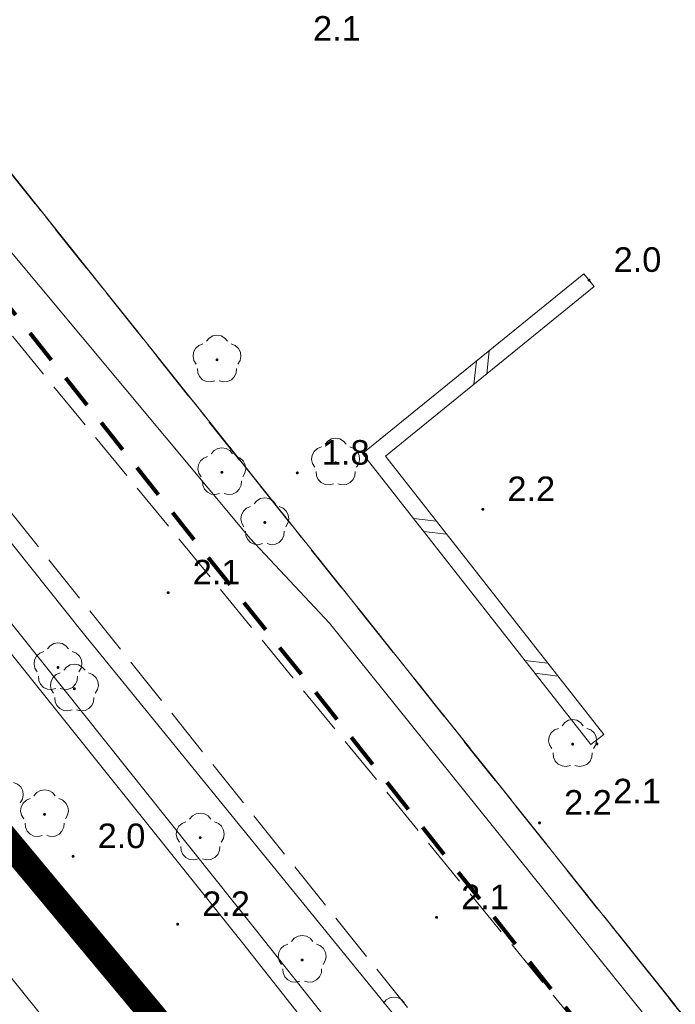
# Model space of a CAD drawing. Extents: x 5474185 to 5474933, y 5916077 to 5916824.
# Tile 226 of 256: x 5474614 to 5474634, y 5916440 to 5916470. Entities that reach past the tile are written whole.
import ezdxf

# ---------------------------------------------------------------- set-up
doc = ezdxf.new("R2010")
doc.units = 0
for name, pattern in [('216-500', [2.5, 1.5, -1]), ('DASHDOT', [1, 0.5, -0.25, 0, -0.25]), ('PRZER1-1', [1, 0.5, -0.5]), ('PRZER3-1', [2, 1.5, -0.5]), ('PRZER3-2', [2.5, 1.5, -1])]:
    doc.linetypes.add(name, pattern=pattern)
doc.layers.add('1-GRAN', color=5, linetype='DASHDOT')
for name, color, linetype, lineweight in [('GESDZI', 253, 'CONTINUOUS', 18), ('GESJOB', 253, 'CONTINUOUS', 35), ('GESKKL', 253, 'CONTINUOUS', 18), ('GESUZY', 253, 'CONTINUOUS', 18), ('GSLDSO', 253, 'CONTINUOUS', 18), ('GSLKOG', 253, 'CONTINUOUS', 35), ('GSPRDL', 253, 'CONTINUOUS', 18), ('GSPWPN', 253, 'CONTINUOUS', 13), ('GSPWPN_O', 253, 'CONTINUOUS', 13), ('GSSKOA', 253, 'CONTINUOUS', 18), ('GULCPR', 254, 'CONTINUOUS', 18), ('GULGPR', 254, 'CONTINUOUS', 18), ('GULKPR', 7, 'CONTINUOUS', 18), ('GULTPR', 254, 'CONTINUOUS', 18), ('Sieć wodociągowa', 253, 'CONTINUOUS', 40)]:
    doc.layers.add(name, color=color, linetype=linetype, lineweight=lineweight)
doc.styles.add('Arial', font='arial.ttf')

msp = doc.modelspace()

# ---------------------------------------------------------------- hatches: boundary and pattern name
at = {"layer": 'GSLKOG'}
msp.add_hatch(color=256, dxfattribs=at).paths.add_polyline_path([(5474615.926288, 5916442.193057), (5474615.881661, 5916442.202828), (5474615.841082, 5916442.223815), (5474615.807319, 5916442.25459), (5474615.782671, 5916442.293054), (5474615.768819, 5916442.336588), (5474615.766705, 5916442.382223), (5474615.776475, 5916442.42685), (5474615.797463, 5916442.467428), (5474615.828237, 5916442.501192), (5474615.866702, 5916442.525839), (5474615.910235, 5916442.539692), (5474615.95587, 5916442.541806), (5474616.000497, 5916442.532035), (5474616.041076, 5916442.511048), (5474616.074839, 5916442.480274), (5474616.099487, 5916442.441809), (5474616.113339, 5916442.398275), (5474616.115453, 5916442.35264), (5474616.105683, 5916442.308013), (5474616.084695, 5916442.267435), (5474616.053921, 5916442.233672), (5474616.015456, 5916442.209024), (5474615.971923, 5916442.195172)])
msp.add_hatch(color=256, dxfattribs=at).paths.add_polyline_path([(5474615.926288, 5916442.193057), (5474615.881661, 5916442.202828), (5474615.841082, 5916442.223815), (5474615.807319, 5916442.25459), (5474615.782671, 5916442.293054), (5474615.768819, 5916442.336588), (5474615.766705, 5916442.382223), (5474615.776475, 5916442.42685), (5474615.797463, 5916442.467428), (5474615.828237, 5916442.501192), (5474615.866702, 5916442.525839), (5474615.910235, 5916442.539692), (5474615.95587, 5916442.541806), (5474616.000497, 5916442.532035), (5474616.041076, 5916442.511048), (5474616.074839, 5916442.480274), (5474616.099487, 5916442.441809), (5474616.113339, 5916442.398275), (5474616.115453, 5916442.35264), (5474616.105683, 5916442.308013), (5474616.084695, 5916442.267435), (5474616.053921, 5916442.233672), (5474616.015456, 5916442.209024), (5474615.971923, 5916442.195172)])
at = {"layer": 'GSPRDL'}
for points in [[(5474620.13, 5916459.435), (5474620.116094, 5916459.437202), (5474620.10355, 5916459.443594), (5474620.093594, 5916459.45355), (5474620.087202, 5916459.466094), (5474620.085, 5916459.48), (5474620.087202, 5916459.493906), (5474620.093594, 5916459.50645), (5474620.10355, 5916459.516406), (5474620.116094, 5916459.522798), (5474620.13, 5916459.525), (5474620.143906, 5916459.522798), (5474620.15645, 5916459.516406), (5474620.166406, 5916459.50645), (5474620.172798, 5916459.493906), (5474620.175, 5916459.48), (5474620.172798, 5916459.466094), (5474620.166406, 5916459.45355), (5474620.15645, 5916459.443594), (5474620.143906, 5916459.437202)], [(5474623.75, 5916456.295), (5474623.736094, 5916456.297202), (5474623.72355, 5916456.303594), (5474623.713594, 5916456.31355), (5474623.707202, 5916456.326094), (5474623.705, 5916456.34), (5474623.707202, 5916456.353906), (5474623.713594, 5916456.36645), (5474623.72355, 5916456.376406), (5474623.736094, 5916456.382798), (5474623.75, 5916456.385), (5474623.763906, 5916456.382798), (5474623.77645, 5916456.376406), (5474623.786406, 5916456.36645), (5474623.792798, 5916456.353906), (5474623.795, 5916456.34), (5474623.792798, 5916456.326094), (5474623.786406, 5916456.31355), (5474623.77645, 5916456.303594), (5474623.763906, 5916456.297202)], [(5474620.28, 5916456.005), (5474620.266094, 5916456.007202), (5474620.25355, 5916456.013594), (5474620.243594, 5916456.02355), (5474620.237202, 5916456.036094), (5474620.235, 5916456.05), (5474620.237202, 5916456.063906), (5474620.243594, 5916456.07645), (5474620.25355, 5916456.086406), (5474620.266094, 5916456.092798), (5474620.28, 5916456.095), (5474620.293906, 5916456.092798), (5474620.30645, 5916456.086406), (5474620.316406, 5916456.07645), (5474620.322798, 5916456.063906), (5474620.325, 5916456.05), (5474620.322798, 5916456.036094), (5474620.316406, 5916456.02355), (5474620.30645, 5916456.013594), (5474620.293906, 5916456.007202)], [(5474621.59, 5916454.475), (5474621.576094, 5916454.477202), (5474621.56355, 5916454.483594), (5474621.553594, 5916454.49355), (5474621.547202, 5916454.506094), (5474621.545, 5916454.52), (5474621.547202, 5916454.533906), (5474621.553594, 5916454.54645), (5474621.56355, 5916454.556406), (5474621.576094, 5916454.562798), (5474621.59, 5916454.565), (5474621.603906, 5916454.562798), (5474621.61645, 5916454.556406), (5474621.626406, 5916454.54645), (5474621.632798, 5916454.533906), (5474621.635, 5916454.52), (5474621.632798, 5916454.506094), (5474621.626406, 5916454.49355), (5474621.61645, 5916454.483594), (5474621.603906, 5916454.477202)], [(5474615.28, 5916450.055), (5474615.266094, 5916450.057202), (5474615.25355, 5916450.063594), (5474615.243594, 5916450.07355), (5474615.237202, 5916450.086094), (5474615.235, 5916450.1), (5474615.237202, 5916450.113906), (5474615.243594, 5916450.12645), (5474615.25355, 5916450.136406), (5474615.266094, 5916450.142798), (5474615.28, 5916450.145), (5474615.293906, 5916450.142798), (5474615.30645, 5916450.136406), (5474615.316406, 5916450.12645), (5474615.322798, 5916450.113906), (5474615.325, 5916450.1), (5474615.322798, 5916450.086094), (5474615.316406, 5916450.07355), (5474615.30645, 5916450.063594), (5474615.293906, 5916450.057202)], [(5474615.78, 5916449.405), (5474615.766094, 5916449.407202), (5474615.75355, 5916449.413594), (5474615.743594, 5916449.42355), (5474615.737202, 5916449.436094), (5474615.735, 5916449.45), (5474615.737202, 5916449.463906), (5474615.743594, 5916449.47645), (5474615.75355, 5916449.486406), (5474615.766094, 5916449.492798), (5474615.78, 5916449.495), (5474615.793906, 5916449.492798), (5474615.80645, 5916449.486406), (5474615.816406, 5916449.47645), (5474615.822798, 5916449.463906), (5474615.825, 5916449.45), (5474615.822798, 5916449.436094), (5474615.816406, 5916449.42355), (5474615.80645, 5916449.413594), (5474615.793906, 5916449.407202)], [(5474630.98, 5916447.715), (5474630.966094, 5916447.717202), (5474630.95355, 5916447.723594), (5474630.943594, 5916447.73355), (5474630.937202, 5916447.746094), (5474630.935, 5916447.76), (5474630.937202, 5916447.773906), (5474630.943594, 5916447.78645), (5474630.95355, 5916447.796406), (5474630.966094, 5916447.802798), (5474630.98, 5916447.805), (5474630.993906, 5916447.802798), (5474631.00645, 5916447.796406), (5474631.016406, 5916447.78645), (5474631.022798, 5916447.773906), (5474631.025, 5916447.76), (5474631.022798, 5916447.746094), (5474631.016406, 5916447.73355), (5474631.00645, 5916447.723594), (5474630.993906, 5916447.717202)], [(5474614.87, 5916445.575), (5474614.856094, 5916445.577202), (5474614.84355, 5916445.583594), (5474614.833594, 5916445.59355), (5474614.827202, 5916445.606094), (5474614.825, 5916445.62), (5474614.827202, 5916445.633906), (5474614.833594, 5916445.64645), (5474614.84355, 5916445.656406), (5474614.856094, 5916445.662798), (5474614.87, 5916445.665), (5474614.883906, 5916445.662798), (5474614.89645, 5916445.656406), (5474614.906406, 5916445.64645), (5474614.912798, 5916445.633906), (5474614.915, 5916445.62), (5474614.912798, 5916445.606094), (5474614.906406, 5916445.59355), (5474614.89645, 5916445.583594), (5474614.883906, 5916445.577202)], [(5474619.62, 5916444.865), (5474619.606094, 5916444.867202), (5474619.59355, 5916444.873594), (5474619.583594, 5916444.88355), (5474619.577202, 5916444.896094), (5474619.575, 5916444.91), (5474619.577202, 5916444.923906), (5474619.583594, 5916444.93645), (5474619.59355, 5916444.946406), (5474619.606094, 5916444.952798), (5474619.62, 5916444.955), (5474619.633906, 5916444.952798), (5474619.64645, 5916444.946406), (5474619.656406, 5916444.93645), (5474619.662798, 5916444.923906), (5474619.665, 5916444.91), (5474619.662798, 5916444.896094), (5474619.656406, 5916444.88355), (5474619.64645, 5916444.873594), (5474619.633906, 5916444.867202)], [(5474622.73, 5916441.135), (5474622.716094, 5916441.137202), (5474622.70355, 5916441.143594), (5474622.693594, 5916441.15355), (5474622.687202, 5916441.166094), (5474622.685, 5916441.18), (5474622.687202, 5916441.193906), (5474622.693594, 5916441.20645), (5474622.70355, 5916441.216406), (5474622.716094, 5916441.222798), (5474622.73, 5916441.225), (5474622.743906, 5916441.222798), (5474622.75645, 5916441.216406), (5474622.766406, 5916441.20645), (5474622.772798, 5916441.193906), (5474622.775, 5916441.18), (5474622.772798, 5916441.166094), (5474622.766406, 5916441.15355), (5474622.75645, 5916441.143594), (5474622.743906, 5916441.137202)]]:
    msp.add_hatch(color=256, dxfattribs=at).paths.add_polyline_path(points)
at = {"layer": 'GSPWPN'}
for points in [[(5474631.48, 5916461.865), (5474631.468353, 5916461.866533), (5474631.4575, 5916461.871029), (5474631.44818, 5916461.87818), (5474631.441029, 5916461.8875), (5474631.436533, 5916461.898353), (5474631.435, 5916461.91), (5474631.436533, 5916461.921647), (5474631.441029, 5916461.9325), (5474631.44818, 5916461.94182), (5474631.4575, 5916461.948971), (5474631.468353, 5916461.953467), (5474631.48, 5916461.955), (5474631.491647, 5916461.953467), (5474631.5025, 5916461.948971), (5474631.51182, 5916461.94182), (5474631.518971, 5916461.9325), (5474631.523467, 5916461.921647), (5474631.525, 5916461.91), (5474631.523467, 5916461.898353), (5474631.518971, 5916461.8875), (5474631.51182, 5916461.87818), (5474631.5025, 5916461.871029), (5474631.491647, 5916461.866533)], [(5474622.58, 5916455.985), (5474622.568353, 5916455.986533), (5474622.5575, 5916455.991029), (5474622.54818, 5916455.99818), (5474622.541029, 5916456.0075), (5474622.536533, 5916456.018353), (5474622.535, 5916456.03), (5474622.536533, 5916456.041647), (5474622.541029, 5916456.0525), (5474622.54818, 5916456.06182), (5474622.5575, 5916456.068971), (5474622.568353, 5916456.073467), (5474622.58, 5916456.075), (5474622.591647, 5916456.073467), (5474622.6025, 5916456.068971), (5474622.61182, 5916456.06182), (5474622.618971, 5916456.0525), (5474622.623467, 5916456.041647), (5474622.625, 5916456.03), (5474622.623467, 5916456.018353), (5474622.618971, 5916456.0075), (5474622.61182, 5916455.99818), (5474622.6025, 5916455.991029), (5474622.591647, 5916455.986533)], [(5474628.24, 5916454.875), (5474628.228353, 5916454.876533), (5474628.2175, 5916454.881029), (5474628.20818, 5916454.88818), (5474628.201029, 5916454.8975), (5474628.196533, 5916454.908353), (5474628.195, 5916454.92), (5474628.196533, 5916454.931647), (5474628.201029, 5916454.9425), (5474628.20818, 5916454.95182), (5474628.2175, 5916454.958971), (5474628.228353, 5916454.963467), (5474628.24, 5916454.965), (5474628.251647, 5916454.963467), (5474628.2625, 5916454.958971), (5474628.27182, 5916454.95182), (5474628.278971, 5916454.9425), (5474628.283467, 5916454.931647), (5474628.285, 5916454.92), (5474628.283467, 5916454.908353), (5474628.278971, 5916454.8975), (5474628.27182, 5916454.88818), (5474628.2625, 5916454.881029), (5474628.251647, 5916454.876533)], [(5474618.64, 5916452.335), (5474618.628353, 5916452.336533), (5474618.6175, 5916452.341029), (5474618.60818, 5916452.34818), (5474618.601029, 5916452.3575), (5474618.596533, 5916452.368353), (5474618.595, 5916452.38), (5474618.596533, 5916452.391647), (5474618.601029, 5916452.4025), (5474618.60818, 5916452.41182), (5474618.6175, 5916452.418971), (5474618.628353, 5916452.423467), (5474618.64, 5916452.425), (5474618.651647, 5916452.423467), (5474618.6625, 5916452.418971), (5474618.67182, 5916452.41182), (5474618.678971, 5916452.4025), (5474618.683467, 5916452.391647), (5474618.685, 5916452.38), (5474618.683467, 5916452.368353), (5474618.678971, 5916452.3575), (5474618.67182, 5916452.34818), (5474618.6625, 5916452.341029), (5474618.651647, 5916452.336533)], [(5474631.72, 5916447.725), (5474631.708353, 5916447.726533), (5474631.6975, 5916447.731029), (5474631.68818, 5916447.73818), (5474631.681029, 5916447.7475), (5474631.676533, 5916447.758353), (5474631.675, 5916447.77), (5474631.676533, 5916447.781647), (5474631.681029, 5916447.7925), (5474631.68818, 5916447.80182), (5474631.6975, 5916447.808971), (5474631.708353, 5916447.813467), (5474631.72, 5916447.815), (5474631.731647, 5916447.813467), (5474631.7425, 5916447.808971), (5474631.75182, 5916447.80182), (5474631.758971, 5916447.7925), (5474631.763467, 5916447.781647), (5474631.765, 5916447.77), (5474631.763467, 5916447.758353), (5474631.758971, 5916447.7475), (5474631.75182, 5916447.73818), (5474631.7425, 5916447.731029), (5474631.731647, 5916447.726533)], [(5474629.97, 5916445.315), (5474629.958353, 5916445.316533), (5474629.9475, 5916445.321029), (5474629.93818, 5916445.32818), (5474629.931029, 5916445.3375), (5474629.926533, 5916445.348353), (5474629.925, 5916445.36), (5474629.926533, 5916445.371647), (5474629.931029, 5916445.3825), (5474629.93818, 5916445.39182), (5474629.9475, 5916445.398971), (5474629.958353, 5916445.403467), (5474629.97, 5916445.405), (5474629.981647, 5916445.403467), (5474629.9925, 5916445.398971), (5474630.00182, 5916445.39182), (5474630.008971, 5916445.3825), (5474630.013467, 5916445.371647), (5474630.015, 5916445.36), (5474630.013467, 5916445.348353), (5474630.008971, 5916445.3375), (5474630.00182, 5916445.32818), (5474629.9925, 5916445.321029), (5474629.981647, 5916445.316533)], [(5474615.74, 5916444.295), (5474615.728353, 5916444.296533), (5474615.7175, 5916444.301029), (5474615.70818, 5916444.30818), (5474615.701029, 5916444.3175), (5474615.696533, 5916444.328353), (5474615.695, 5916444.34), (5474615.696533, 5916444.351647), (5474615.701029, 5916444.3625), (5474615.70818, 5916444.37182), (5474615.7175, 5916444.378971), (5474615.728353, 5916444.383467), (5474615.74, 5916444.385), (5474615.751647, 5916444.383467), (5474615.7625, 5916444.378971), (5474615.77182, 5916444.37182), (5474615.778971, 5916444.3625), (5474615.783467, 5916444.351647), (5474615.785, 5916444.34), (5474615.783467, 5916444.328353), (5474615.778971, 5916444.3175), (5474615.77182, 5916444.30818), (5474615.7625, 5916444.301029), (5474615.751647, 5916444.296533)], [(5474618.93, 5916442.225), (5474618.918353, 5916442.226533), (5474618.9075, 5916442.231029), (5474618.89818, 5916442.23818), (5474618.891029, 5916442.2475), (5474618.886533, 5916442.258353), (5474618.885, 5916442.27), (5474618.886533, 5916442.281647), (5474618.891029, 5916442.2925), (5474618.89818, 5916442.30182), (5474618.9075, 5916442.308971), (5474618.918353, 5916442.313467), (5474618.93, 5916442.315), (5474618.941647, 5916442.313467), (5474618.9525, 5916442.308971), (5474618.96182, 5916442.30182), (5474618.968971, 5916442.2925), (5474618.973467, 5916442.281647), (5474618.975, 5916442.27), (5474618.973467, 5916442.258353), (5474618.968971, 5916442.2475), (5474618.96182, 5916442.23818), (5474618.9525, 5916442.231029), (5474618.941647, 5916442.226533)], [(5474626.83, 5916442.435), (5474626.818353, 5916442.436533), (5474626.8075, 5916442.441029), (5474626.79818, 5916442.44818), (5474626.791029, 5916442.4575), (5474626.786533, 5916442.468353), (5474626.785, 5916442.48), (5474626.786533, 5916442.491647), (5474626.791029, 5916442.5025), (5474626.79818, 5916442.51182), (5474626.8075, 5916442.518971), (5474626.818353, 5916442.523467), (5474626.83, 5916442.525), (5474626.841647, 5916442.523467), (5474626.8525, 5916442.518971), (5474626.86182, 5916442.51182), (5474626.868971, 5916442.5025), (5474626.873467, 5916442.491647), (5474626.875, 5916442.48), (5474626.873467, 5916442.468353), (5474626.868971, 5916442.4575), (5474626.86182, 5916442.44818), (5474626.8525, 5916442.441029), (5474626.841647, 5916442.436533)]]:
    msp.add_hatch(color=256, dxfattribs=at).paths.add_polyline_path(points)

# ---------------------------------------------------------------- linework, layer by layer
at = {"layer": '1-GRAN', "ltscale": 5, "const_width": 0.8, "elevation": 10.18}
msp.add_lwpolyline([(5474735.59, 5916295.78), (5474731.225, 5916301.37), (5474726.86, 5916306.96), (5474725.77, 5916305.39), (5474703.58, 5916333.12), (5474701.74, 5916331.62), (5474677.44, 5916362.23), (5474676.63, 5916366.83), (5474671.32, 5916373.56), (5474670.75, 5916377.23), (5474668.45, 5916379.86), (5474653.79, 5916398.05), (5474650.99, 5916400.16), (5474640.015, 5916413.29), (5474601.225, 5916459.83), (5474599.14, 5916462.32), (5474597.96, 5916464.18), (5474593.86, 5916465.7), (5474587.49, 5916468.01), (5474584.84, 5916471.31), (5474583.4, 5916473.15), (5474572.445, 5916486.895), (5474461.94, 5916622.65)], dxfattribs=at)
at = {"layer": 'GESDZI', "linetype": 'Continuous', "lineweight": 13}
for p, q in [((5474594.48, 5916489.42, 10.22), (5474664.51, 5916401.72, 10.22)), ((5474664.51, 5916401.72, 10.22), (5474594.48, 5916489.42, 10.22)), ((5474650.99, 5916400.16, 10.22), (5474599.14, 5916462.32, 10.22)), ((5474599.14, 5916462.32, 10.22), (5474650.99, 5916400.16, 10.22))]:
    msp.add_line(p, q, dxfattribs=at)
at = {"layer": 'GESJOB', "linetype": 'PRZER3-2', "lineweight": 30}
msp.add_line((5474664.51, 5916401.72, 10.22), (5474594.48, 5916489.42, 10.22), dxfattribs=at)
msp.add_line((5474664.51, 5916401.72, 10.22), (5474594.48, 5916489.42, 10.22), dxfattribs=at)
at = {"layer": 'GESKKL', "linetype": 'PRZER3-1', "lineweight": 13}
msp.add_line((5474594.48, 5916489.42, 10.06), (5474664.51, 5916401.72, 10.06), dxfattribs=at)
at = {"layer": 'GESUZY', "linetype": 'PRZER1-1', "lineweight": 13}
for p, q in [((5474664.51, 5916401.72, 10.08), (5474594.48, 5916489.42, 10.08)), ((5474594.48, 5916489.42, 10.08), (5474664.51, 5916401.72, 10.08)), ((5474650.99, 5916400.16, 10.08), (5474599.14, 5916462.32, 10.08)), ((5474599.14, 5916462.32, 10.08), (5474650.99, 5916400.16, 10.08))]:
    msp.add_line(p, q, dxfattribs=at)
at = {"layer": 'GSLDSO', "linetype": 'Continuous', "lineweight": 13}
for p, q in [((5474631.322352, 5916462.104029, 10.18), (5474624.571606, 5916456.619047, 10.18)), ((5474631.637648, 5916461.715972, 10.18), (5474625.268394, 5916456.540953, 10.18)), ((5474624.571606, 5916456.619047, 10.18), (5474631.53331, 5916447.745685, 10.18)), ((5474625.268394, 5916456.540953, 10.18), (5474631.92669, 5916448.054315, 10.18))]:
    msp.add_line(p, q, dxfattribs=at)
at = {"layer": 'GSLDSO', "elevation": 10.18, "flags": 128}
for points in [[(5474631.637648, 5916461.715972), (5474631.322352, 5916462.104029)], [(5474628.430409, 5916459.754325), (5474628.357648, 5916459.050972)], [(5474628.430409, 5916459.754325), (5474628.357648, 5916459.050972)], [(5474628.042352, 5916459.439029), (5474627.969591, 5916458.735675)], [(5474628.042352, 5916459.439029), (5474627.969591, 5916458.735675)], [(5474626.122212, 5916454.64265), (5474626.824222, 5916454.557901)], [(5474626.122212, 5916454.64265), (5474626.824222, 5916454.557901)], [(5474626.430843, 5916454.249271), (5474627.132852, 5916454.164522)], [(5474626.430843, 5916454.249271), (5474627.132852, 5916454.164522)], [(5474629.517148, 5916450.315478), (5474630.219157, 5916450.230729)], [(5474629.517148, 5916450.315478), (5474630.219157, 5916450.230729)], [(5474629.825778, 5916449.922099), (5474630.527788, 5916449.83735)], [(5474629.825778, 5916449.922099), (5474630.527788, 5916449.83735)], [(5474631.92669, 5916448.054315), (5474631.53331, 5916447.745685)]]:
    msp.add_lwpolyline(points, dxfattribs=at)
at = {"layer": 'GSLKOG', "linetype": 'Continuous', "lineweight": 30}
msp.add_line((5474618.9, 5916438.86, 10.18), (5474603.31, 5916457.34, 10.18), dxfattribs=at)
at = {"layer": 'GSPRDL', "elevation": 10.12, "flags": 128}
for points in [[(5474619.805723, 5916460.043333), (5474619.889447, 5916460.142679), (5474620.002044, 5916460.207494), (5474620.13, 5916460.23), (5474620.257956, 5916460.207494), (5474620.370553, 5916460.142679), (5474620.454277, 5916460.043333)], [(5474619.494031, 5916459.345674), (5474619.42542, 5916459.455999), (5474619.398571, 5916459.583115), (5474619.416708, 5916459.711763), (5474619.477652, 5916459.826501), (5474619.57409, 5916459.913559), (5474619.694445, 5916459.962485)], [(5474620.565555, 5916459.962485), (5474620.68591, 5916459.913559), (5474620.782348, 5916459.826501), (5474620.843292, 5916459.711763), (5474620.861429, 5916459.583115), (5474620.83458, 5916459.455999), (5474620.765969, 5916459.345674)], [(5474620.061227, 5916458.833649), (5474619.935099, 5916458.802488), (5474619.805908, 5916458.816234), (5474619.689161, 5916458.873237), (5474619.598871, 5916458.966655), (5474619.545875, 5916459.085275), (5474619.536535, 5916459.214859)], [(5474620.723465, 5916459.214859), (5474620.714125, 5916459.085275), (5474620.661129, 5916458.966655), (5474620.570839, 5916458.873237), (5474620.454092, 5916458.816234), (5474620.324901, 5916458.802488), (5474620.198773, 5916458.833649)], [(5474623.425723, 5916456.903333), (5474623.509447, 5916457.002679), (5474623.622044, 5916457.067494), (5474623.75, 5916457.09), (5474623.877956, 5916457.067494), (5474623.990553, 5916457.002679), (5474624.074277, 5916456.903333)], [(5474619.955723, 5916456.613333), (5474620.039447, 5916456.712679), (5474620.152044, 5916456.777494), (5474620.28, 5916456.8), (5474620.407956, 5916456.777494), (5474620.520553, 5916456.712679), (5474620.604277, 5916456.613333)], [(5474623.114031, 5916456.205674), (5474623.04542, 5916456.315999), (5474623.018571, 5916456.443115), (5474623.036708, 5916456.571763), (5474623.097652, 5916456.686501), (5474623.19409, 5916456.773559), (5474623.314445, 5916456.822485)], [(5474624.185555, 5916456.822485), (5474624.30591, 5916456.773559), (5474624.402348, 5916456.686501), (5474624.463292, 5916456.571763), (5474624.481429, 5916456.443115), (5474624.45458, 5916456.315999), (5474624.385969, 5916456.205674)], [(5474619.644031, 5916455.915674), (5474619.57542, 5916456.025999), (5474619.548571, 5916456.153115), (5474619.566708, 5916456.281763), (5474619.627652, 5916456.396501), (5474619.72409, 5916456.483559), (5474619.844445, 5916456.532485)], [(5474620.715555, 5916456.532485), (5474620.83591, 5916456.483559), (5474620.932348, 5916456.396501), (5474620.993292, 5916456.281763), (5474621.011429, 5916456.153115), (5474620.98458, 5916456.025999), (5474620.915969, 5916455.915674)], [(5474623.681227, 5916455.693649), (5474623.555099, 5916455.662488), (5474623.425908, 5916455.676234), (5474623.309161, 5916455.733237), (5474623.218871, 5916455.826655), (5474623.165875, 5916455.945275), (5474623.156535, 5916456.074859)], [(5474624.343465, 5916456.074859), (5474624.334125, 5916455.945275), (5474624.281129, 5916455.826655), (5474624.190839, 5916455.733237), (5474624.074092, 5916455.676234), (5474623.944901, 5916455.662488), (5474623.818773, 5916455.693649)], [(5474620.211227, 5916455.403649), (5474620.085099, 5916455.372488), (5474619.955908, 5916455.386234), (5474619.839161, 5916455.443237), (5474619.748871, 5916455.536655), (5474619.695875, 5916455.655275), (5474619.686535, 5916455.784859)], [(5474620.873465, 5916455.784859), (5474620.864125, 5916455.655275), (5474620.811129, 5916455.536655), (5474620.720839, 5916455.443237), (5474620.604092, 5916455.386234), (5474620.474901, 5916455.372488), (5474620.348773, 5916455.403649)], [(5474621.265723, 5916455.083333), (5474621.349447, 5916455.182679), (5474621.462044, 5916455.247494), (5474621.59, 5916455.27), (5474621.717956, 5916455.247494), (5474621.830553, 5916455.182679), (5474621.914277, 5916455.083333)], [(5474620.954031, 5916454.385674), (5474620.88542, 5916454.495999), (5474620.858571, 5916454.623115), (5474620.876708, 5916454.751763), (5474620.937652, 5916454.866501), (5474621.03409, 5916454.953559), (5474621.154445, 5916455.002485)], [(5474622.025555, 5916455.002485), (5474622.14591, 5916454.953559), (5474622.242348, 5916454.866501), (5474622.303292, 5916454.751763), (5474622.321429, 5916454.623115), (5474622.29458, 5916454.495999), (5474622.225969, 5916454.385674)], [(5474621.521227, 5916453.873649), (5474621.395099, 5916453.842488), (5474621.265908, 5916453.856234), (5474621.149161, 5916453.913237), (5474621.058871, 5916454.006655), (5474621.005875, 5916454.125275), (5474620.996535, 5916454.254859)], [(5474622.183465, 5916454.254859), (5474622.174125, 5916454.125275), (5474622.121129, 5916454.006655), (5474622.030839, 5916453.913237), (5474621.914092, 5916453.856234), (5474621.784901, 5916453.842488), (5474621.658773, 5916453.873649)], [(5474614.955723, 5916450.663333), (5474615.039447, 5916450.762679), (5474615.152044, 5916450.827494), (5474615.28, 5916450.85), (5474615.407956, 5916450.827494), (5474615.520553, 5916450.762679), (5474615.604277, 5916450.663333)], [(5474614.644031, 5916449.965674), (5474614.57542, 5916450.075999), (5474614.548571, 5916450.203115), (5474614.566708, 5916450.331763), (5474614.627652, 5916450.446501), (5474614.72409, 5916450.533559), (5474614.844445, 5916450.582485)], [(5474615.715555, 5916450.582485), (5474615.83591, 5916450.533559), (5474615.932348, 5916450.446501), (5474615.993292, 5916450.331763), (5474616.011429, 5916450.203115), (5474615.98458, 5916450.075999), (5474615.915969, 5916449.965674)], [(5474615.455723, 5916450.013333), (5474615.539447, 5916450.112679), (5474615.652044, 5916450.177494), (5474615.78, 5916450.2), (5474615.907956, 5916450.177494), (5474616.020553, 5916450.112679), (5474616.104277, 5916450.013333)], [(5474615.211227, 5916449.453649), (5474615.085099, 5916449.422488), (5474614.955908, 5916449.436234), (5474614.839161, 5916449.493237), (5474614.748871, 5916449.586655), (5474614.695875, 5916449.705275), (5474614.686535, 5916449.834859)], [(5474615.144031, 5916449.315674), (5474615.07542, 5916449.425999), (5474615.048571, 5916449.553115), (5474615.066708, 5916449.681763), (5474615.127652, 5916449.796501), (5474615.22409, 5916449.883559), (5474615.344445, 5916449.932485)], [(5474615.873465, 5916449.834859), (5474615.864125, 5916449.705275), (5474615.811129, 5916449.586655), (5474615.720839, 5916449.493237), (5474615.604092, 5916449.436234), (5474615.474901, 5916449.422488), (5474615.348773, 5916449.453649)], [(5474616.215555, 5916449.932485), (5474616.33591, 5916449.883559), (5474616.432348, 5916449.796501), (5474616.493292, 5916449.681763), (5474616.511429, 5916449.553115), (5474616.48458, 5916449.425999), (5474616.415969, 5916449.315674)], [(5474615.711227, 5916448.803649), (5474615.585099, 5916448.772488), (5474615.455908, 5916448.786234), (5474615.339161, 5916448.843237), (5474615.248871, 5916448.936655), (5474615.195875, 5916449.055275), (5474615.186535, 5916449.184859)], [(5474616.373465, 5916449.184859), (5474616.364125, 5916449.055275), (5474616.311129, 5916448.936655), (5474616.220839, 5916448.843237), (5474616.104092, 5916448.786234), (5474615.974901, 5916448.772488), (5474615.848773, 5916448.803649)], [(5474630.655723, 5916448.323333), (5474630.739447, 5916448.422679), (5474630.852044, 5916448.487494), (5474630.98, 5916448.51), (5474631.107956, 5916448.487494), (5474631.220553, 5916448.422679), (5474631.304277, 5916448.323333)], [(5474630.344031, 5916447.625674), (5474630.27542, 5916447.735999), (5474630.248571, 5916447.863115), (5474630.266708, 5916447.991763), (5474630.327652, 5916448.106501), (5474630.42409, 5916448.193559), (5474630.544445, 5916448.242485)], [(5474631.415555, 5916448.242485), (5474631.53591, 5916448.193559), (5474631.632348, 5916448.106501), (5474631.693292, 5916447.991763), (5474631.711429, 5916447.863115), (5474631.68458, 5916447.735999), (5474631.615969, 5916447.625674)], [(5474630.911227, 5916447.113649), (5474630.785099, 5916447.082488), (5474630.655908, 5916447.096234), (5474630.539161, 5916447.153237), (5474630.448871, 5916447.246655), (5474630.395875, 5916447.365275), (5474630.386535, 5916447.494859)], [(5474631.573465, 5916447.494859), (5474631.564125, 5916447.365275), (5474631.511129, 5916447.246655), (5474631.420839, 5916447.153237), (5474631.304092, 5916447.096234), (5474631.174901, 5916447.082488), (5474631.048773, 5916447.113649)], [(5474613.925555, 5916446.592485), (5474614.04591, 5916446.543559), (5474614.142348, 5916446.456501), (5474614.203292, 5916446.341763), (5474614.221429, 5916446.213115), (5474614.19458, 5916446.085999), (5474614.125969, 5916445.975674)], [(5474614.545723, 5916446.183333), (5474614.629447, 5916446.282679), (5474614.742044, 5916446.347494), (5474614.87, 5916446.37), (5474614.997956, 5916446.347494), (5474615.110553, 5916446.282679), (5474615.194277, 5916446.183333)], [(5474614.234031, 5916445.485674), (5474614.16542, 5916445.595999), (5474614.138571, 5916445.723115), (5474614.156708, 5916445.851763), (5474614.217652, 5916445.966501), (5474614.31409, 5916446.053559), (5474614.434445, 5916446.102485)], [(5474615.305555, 5916446.102485), (5474615.42591, 5916446.053559), (5474615.522348, 5916445.966501), (5474615.583292, 5916445.851763), (5474615.601429, 5916445.723115), (5474615.57458, 5916445.595999), (5474615.505969, 5916445.485674)], [(5474619.295723, 5916445.473333), (5474619.379447, 5916445.572679), (5474619.492044, 5916445.637494), (5474619.62, 5916445.66), (5474619.747956, 5916445.637494), (5474619.860553, 5916445.572679), (5474619.944277, 5916445.473333)], [(5474614.801227, 5916444.973649), (5474614.675099, 5916444.942488), (5474614.545908, 5916444.956234), (5474614.429161, 5916445.013237), (5474614.338871, 5916445.106655), (5474614.285875, 5916445.225275), (5474614.276535, 5916445.354859)], [(5474615.463465, 5916445.354859), (5474615.454125, 5916445.225275), (5474615.401129, 5916445.106655), (5474615.310839, 5916445.013237), (5474615.194092, 5916444.956234), (5474615.064901, 5916444.942488), (5474614.938773, 5916444.973649)], [(5474618.984031, 5916444.775674), (5474618.91542, 5916444.885999), (5474618.888571, 5916445.013115), (5474618.906708, 5916445.141763), (5474618.967652, 5916445.256501), (5474619.06409, 5916445.343559), (5474619.184445, 5916445.392485)], [(5474620.055555, 5916445.392485), (5474620.17591, 5916445.343559), (5474620.272348, 5916445.256501), (5474620.333292, 5916445.141763), (5474620.351429, 5916445.013115), (5474620.32458, 5916444.885999), (5474620.255969, 5916444.775674)], [(5474619.551227, 5916444.263649), (5474619.425099, 5916444.232488), (5474619.295908, 5916444.246234), (5474619.179161, 5916444.303237), (5474619.088871, 5916444.396655), (5474619.035875, 5916444.515275), (5474619.026535, 5916444.644859)], [(5474620.213465, 5916444.644859), (5474620.204125, 5916444.515275), (5474620.151129, 5916444.396655), (5474620.060839, 5916444.303237), (5474619.944092, 5916444.246234), (5474619.814901, 5916444.232488), (5474619.688773, 5916444.263649)], [(5474622.405723, 5916441.743333), (5474622.489447, 5916441.842679), (5474622.602044, 5916441.907494), (5474622.73, 5916441.93), (5474622.857956, 5916441.907494), (5474622.970553, 5916441.842679), (5474623.054277, 5916441.743333)], [(5474622.094031, 5916441.045674), (5474622.02542, 5916441.155999), (5474621.998571, 5916441.283115), (5474622.016708, 5916441.411763), (5474622.077652, 5916441.526501), (5474622.17409, 5916441.613559), (5474622.294445, 5916441.662485)], [(5474623.165555, 5916441.662485), (5474623.28591, 5916441.613559), (5474623.382348, 5916441.526501), (5474623.443292, 5916441.411763), (5474623.461429, 5916441.283115), (5474623.43458, 5916441.155999), (5474623.365969, 5916441.045674)], [(5474622.661227, 5916440.533649), (5474622.535099, 5916440.502488), (5474622.405908, 5916440.516234), (5474622.289161, 5916440.573237), (5474622.198871, 5916440.666655), (5474622.145875, 5916440.785275), (5474622.136535, 5916440.914859)], [(5474623.323465, 5916440.914859), (5474623.314125, 5916440.785275), (5474623.261129, 5916440.666655), (5474623.170839, 5916440.573237), (5474623.054092, 5916440.516234), (5474622.924901, 5916440.502488), (5474622.798773, 5916440.533649)], [(5474625.205723, 5916439.863333), (5474625.289447, 5916439.962679), (5474625.402044, 5916440.027494), (5474625.53, 5916440.05), (5474625.657956, 5916440.027494), (5474625.770553, 5916439.962679), (5474625.854277, 5916439.863333)]]:
    msp.add_lwpolyline(points, dxfattribs=at)
at = {"layer": 'GSSKOA', "linetype": 'PRZER3-1', "lineweight": 13}
for p, q in [((5474633.88, 5916435.86, 10.18), (5474603.65, 5916472.67, 10.18)), ((5474601.24, 5916470.55, 10.18), (5474631.89, 5916432.31, 10.18))]:
    msp.add_line(p, q, dxfattribs=at)
at = {"layer": 'GULCPR', "linetype": 'Continuous', "lineweight": 13}
msp.add_line((5474601.75, 5916455.63, 10.14), (5474616.52, 5916437.33, 10.14), dxfattribs=at)
at = {"layer": 'GULGPR', "linetype": 'Continuous', "lineweight": 13}
for p, q in [((5474621.14, 5916454.03, 10.14), (5474610.23, 5916467.09, 10.14)), ((5474623.56, 5916451.45, 10.14), (5474621.14, 5916454.03, 10.14)), ((5474635.92, 5916436.1, 10.14), (5474623.56, 5916451.45, 10.14))]:
    msp.add_line(p, q, dxfattribs=at)
at = {"layer": 'GULKPR', "linetype": 'Continuous', "lineweight": 13}
for p, q in [((5474598.64, 5916469.51, 10.14), (5474620.91, 5916441.7, 10.14)), ((5474611.9, 5916453.89, 10.14), (5474621.31, 5916442.11, 10.14)), ((5474621.31, 5916442.11, 10.14), (5474627.48, 5916434.33, 10.14)), ((5474620.91, 5916441.7, 10.14), (5474627.08, 5916433.9, 10.14))]:
    msp.add_line(p, q, dxfattribs=at)
at = {"layer": 'GULTPR', "linetype": 'Continuous', "lineweight": 13}
for p, q in [((5474606.48, 5916463.11, 10.14), (5474616.01, 5916451.2, 10.14)), ((5474616.01, 5916451.2, 10.14), (5474634.07, 5916429.02, 10.14))]:
    msp.add_line(p, q, dxfattribs=at)
at = {"layer": 'Sieć wodociągowa', "linetype": '216-500', "lineweight": 80, "ltscale": 0.7, "flags": 128}
msp.add_lwpolyline([(5474639.869806, 5916212.126617), (5474591.959812, 5916281.625874), (5474551.712383, 5916254.056825), (5474329.196562, 5916529.052215), (5474464.624498, 5916643.592803), (5474589.816575, 5916486.173867), (5474604.985748, 5916472.173823), (5474772.523912, 5916261.364361), (5474653.387527, 5916193.483494), (5474639.869806, 5916212.126617)], close=True, dxfattribs=at)

# ---------------------------------------------------------------- texts
at = {"layer": 'GSPWPN_O', "linetype": 'Continuous', "lineweight": 0, "style": 'Arial'}
for s, p in [('2.1', (5474623.061998, 5916469.208781, 10.8)), ('2.0', (5474632.23, 5916462.16, 10.8)), ('1.8', (5474623.33, 5916456.28, 10.8)), ('2.2', (5474628.99, 5916455.17, 10.8)), ('2.1', (5474619.39, 5916452.63, 10.8)), ('2.1', (5474632.217564, 5916445.95485, 10.8)), ('2.2', (5474630.72, 5916445.61, 10.8)), ('2.0', (5474616.49, 5916444.59, 10.8)), ('2.2', (5474619.68, 5916442.52, 10.8)), ('2.1', (5474627.58, 5916442.73, 10.8))]:
    msp.add_text(s, height=0.75, dxfattribs=at).set_placement(p)

doc.saveas('drawing.dxf')
